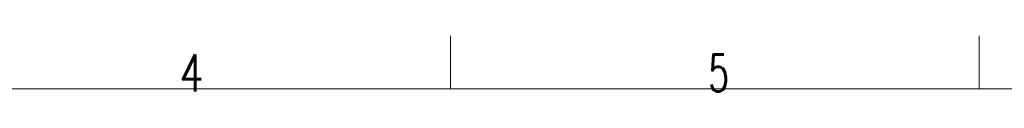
# Model space of a CAD drawing. Header units: inches. Extents: x 0 to 23760, y -13 to 16800.
# Tile 124 of 222: x 6251 to 9975, y 16587 to 16800. Entities that reach past the tile are written whole.
import ezdxf

# ---------------------------------------------------------------- set-up
doc = ezdxf.new("R2010")
doc.units = ezdxf.units.IN
doc.layers.add('210', color=7, linetype='Continuous', true_color=0xffffff)
doc.styles.add('latin_extended', font='simplex.shx')

msp = doc.modelspace()

# ---------------------------------------------------------------- linework, layer by layer
at = {"layer": '210', "color": 7, "linetype": 'Continuous', "lineweight": 18}
for p, q in [((7880, 16600), (7880, 16800)), ((9880, 16600), (9880, 16800)), ((200, 16600), (23560, 16600))]:
    msp.add_line(p, q, dxfattribs=at)

# ---------------------------------------------------------------- texts
at = {"layer": '210', "color": 211, "linetype": 'Continuous', "lineweight": 18, "char_height": 140, "attachment_point": 7, "line_spacing_factor": 0.963855, "style": 'latin_extended'}
for s, insert in [('\\W0.7656;4', (6855.328, 16589.303)), ('\\W0.6563;5', (8855.328, 16589.303))]:
    msp.add_mtext(s, dxfattribs=dict(at, insert=insert))

doc.saveas('drawing.dxf')
